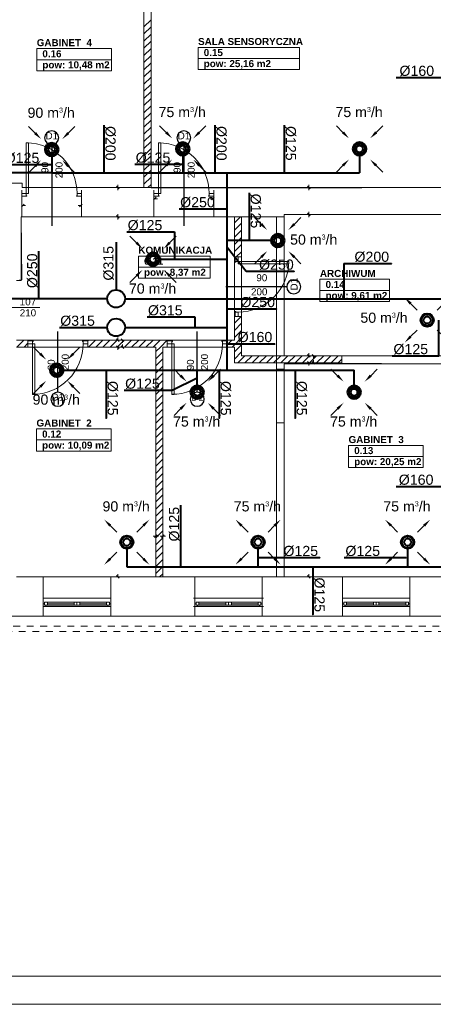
# Model space of a CAD drawing. Header units: millimetres. Extents: x 178516 to 426772, y -178579 to -115871.
# Tile 23 of 256: x 225362 to 232700, y -146315 to -128816. Entities that reach past the tile are written whole.
import ezdxf
from ezdxf.enums import TextEntityAlignment as Align

# ---------------------------------------------------------------- set-up
doc = ezdxf.new("R2010")
doc.units = ezdxf.units.MM
doc.header["$MEASUREMENT"] = 0
doc.linetypes.add('Przerywana', pattern=[240, 120, -120])
doc.layers.get('0').update_dxf_attribs({"color": 252, "lineweight": 5})
doc.layers.add('HVAC_exhaust_W1', color=7, linetype='Continuous', lineweight=50, true_color=0xd10000)
for name, color, linetype, lineweight in [('HVAC_exhaust_W1.1', 30, 'Continuous', 50), ('IS_nawiew', 5, 'Continuous', 40), ('IS_wywiew', 1, 'Continuous', 40), ('Nowe_! NAZWY POM', 252, 'Continuous', 5), ('Nowe_! NAZWY POM_Nr_pióra__19', 252, 'Continuous', 5), ('Nowe_! Tabelka_Nr_pióra__19', 252, 'Continuous', 5), ('Nowe_! Tabelka_Nr_pióra__7', 252, 'Continuous', 5), ('Nowe_220-A Ściany', 252, 'Continuous', 5), ('Nowe_220-A Ściany_Nr_pióra__112', 252, 'Continuous', 5), ('Nowe_220-A Ściany_Nr_pióra__93', 252, 'Continuous', 5), ('Nowe_820-G Rysunki Obrazki_Nr_pióra__24', 252, 'Continuous', 5), ('Nowe_Drzwi ARCHICAD_Nr_pióra__168', 252, 'Continuous', 5), ('Nowe_Metryczki pomieszczeń ARCHICADa_Nr_pióra__13', 252, 'Continuous', 5), ('Nowe_Nowe_220(1)-A Ściany zewnętrzne_Nr_pióra__103', 252, 'Continuous', 5), ('Nowe_Nowe_220(1)-A Ściany zewnętrzne_Nr_pióra__57', 252, 'Continuous', 5), ('Nowe_Okna ARCHICADa_Nr_pióra__112', 252, 'Continuous', 5), ('Nowe_Okna ARCHICADa_Nr_pióra__23', 252, 'Continuous', 5), ('Nowe_Okna ARCHICADa_Nr_pióra__3', 252, 'Continuous', 5), ('Nowe_TABELKA_Nr_pióra__1', 252, 'Continuous', 5), ('Nowe_Znaczniki drzwi ARCHICADa', 252, 'Continuous', 5), ('Nowe_Znaczniki drzwi ARCHICADa_Nr_pióra__111', 252, 'Continuous', 5), ('Nowe_Znaczniki drzwi ARCHICADa_Nr_pióra__141', 252, 'Continuous', 5)]:
    doc.layers.add(name, color=color, linetype=linetype, lineweight=lineweight)
doc.styles.add('GENERATED_STYLE_1', font='arial.ttf')
doc.styles.add('GENERATED_STYLE_2', font='arialbd.ttf')
doc.styles.add('WE12', font='arial.ttf')
doc.styles.add('WE2', font='arial.ttf')

# ---------------------------------------------------------------- blocks, each defined once
blk = doc.blocks.new('KOMUNIKACJA_0.11_4', base_point=(228105, -133116))
at = {"layer": 'Nowe_Metryczki pomieszczeń ARCHICADa_Nr_pióra__13', "color": 7, "linetype": 'Continuous', "lineweight": 13}
for p, q in [((227468, -133018), (227468, -133411)), ((227468, -133018), (228742, -133018)), ((228742, -133018), (228742, -133411)), ((227468, -133214), (228742, -133214)), ((227468, -133411), (228742, -133411))]:
    blk.add_line(p, q, dxfattribs=at)
at = {"layer": 'Nowe_Metryczki pomieszczeń ARCHICADa_Nr_pióra__13', "color": 7, "lineweight": 13, "style": 'GENERATED_STYLE_2'}
for tag, p in [('ROOM_NAME', (227468, -132850)), ('ROOM_NUMBER', (227568, -133046)), ('ROOM_CALC_AREA', (227568, -133243))]:
    blk.add_attdef(tag, text='', height=125, dxfattribs=at).set_placement(p, align=Align.TOP_LEFT)
blk = doc.blocks.new('SALA SENSORYCZNA_0.15_5', base_point=(229427, -129407))
at = {"layer": 'Nowe_Metryczki pomieszczeń ARCHICADa_Nr_pióra__13', "color": 7, "linetype": 'Continuous', "lineweight": 13}
for p, q in [((228527, -129309), (228527, -129702)), ((228527, -129309), (230327, -129309)), ((230327, -129309), (230327, -129702)), ((228527, -129506), (230327, -129506)), ((228527, -129702), (230327, -129702))]:
    blk.add_line(p, q, dxfattribs=at)
at = {"layer": 'Nowe_Metryczki pomieszczeń ARCHICADa_Nr_pióra__13', "color": 7, "lineweight": 13, "style": 'GENERATED_STYLE_2'}
for tag, p in [('ROOM_NAME', (228527, -129141)), ('ROOM_NUMBER', (228627, -129338)), ('ROOM_CALC_AREA', (228627, -129534))]:
    blk.add_attdef(tag, text='', height=125, dxfattribs=at).set_placement(p, align=Align.TOP_LEFT)
blk = doc.blocks.new('ARCHIWUM_0.14_6', base_point=(231305, -133529))
at = {"layer": 'Nowe_Metryczki pomieszczeń ARCHICADa_Nr_pióra__13', "color": 7, "linetype": 'Continuous', "lineweight": 13}
for p, q in [((230689, -133430), (230689, -133823)), ((230689, -133430), (231921, -133430)), ((231921, -133430), (231921, -133823)), ((230689, -133627), (231921, -133627)), ((230689, -133823), (231921, -133823))]:
    blk.add_line(p, q, dxfattribs=at)
at = {"layer": 'Nowe_Metryczki pomieszczeń ARCHICADa_Nr_pióra__13', "color": 7, "lineweight": 13, "style": 'GENERATED_STYLE_2'}
for tag, p in [('ROOM_NAME', (230689, -133263)), ('ROOM_NUMBER', (230789, -133459)), ('ROOM_CALC_AREA', (230789, -133655))]:
    blk.add_attdef(tag, text='', height=125, dxfattribs=at).set_placement(p, align=Align.TOP_LEFT)
blk = doc.blocks.new('GABINET  4_0.16_10', base_point=(226327, -129428))
at = {"layer": 'Nowe_Metryczki pomieszczeń ARCHICADa_Nr_pióra__13', "color": 7, "linetype": 'Continuous', "lineweight": 13}
for p, q in [((225664, -129330), (225664, -129723)), ((225664, -129330), (226990, -129330)), ((226990, -129330), (226990, -129723)), ((225664, -129527), (226990, -129527)), ((225664, -129723), (226990, -129723))]:
    blk.add_line(p, q, dxfattribs=at)
at = {"layer": 'Nowe_Metryczki pomieszczeń ARCHICADa_Nr_pióra__13', "color": 7, "lineweight": 13, "style": 'GENERATED_STYLE_2'}
for tag, p in [('ROOM_NAME', (225664, -129162)), ('ROOM_NUMBER', (225764, -129359)), ('ROOM_CALC_AREA', (225764, -129555))]:
    blk.add_attdef(tag, text='', height=125, dxfattribs=at).set_placement(p, align=Align.TOP_LEFT)
blk = doc.blocks.new('GABINET  3_0.13_11', base_point=(231860, -136482))
at = {"layer": 'Nowe_Metryczki pomieszczeń ARCHICADa_Nr_pióra__13', "color": 7, "linetype": 'Continuous', "lineweight": 13}
for p, q in [((231197, -136383), (231197, -136776)), ((231197, -136383), (232523, -136383)), ((232523, -136383), (232523, -136776)), ((231197, -136580), (232523, -136580)), ((231197, -136776), (232523, -136776))]:
    blk.add_line(p, q, dxfattribs=at)
at = {"layer": 'Nowe_Metryczki pomieszczeń ARCHICADa_Nr_pióra__13', "color": 7, "lineweight": 13, "style": 'GENERATED_STYLE_2'}
for tag, p in [('ROOM_NAME', (231197, -136216)), ('ROOM_NUMBER', (231297, -136412)), ('ROOM_CALC_AREA', (231297, -136608))]:
    blk.add_attdef(tag, text='', height=125, dxfattribs=at).set_placement(p, align=Align.TOP_LEFT)
blk = doc.blocks.new('GABINET  2_0.12_12', base_point=(226322, -136188))
at = {"layer": 'Nowe_Metryczki pomieszczeń ARCHICADa_Nr_pióra__13', "color": 7, "linetype": 'Continuous', "lineweight": 13}
for p, q in [((225659, -136090), (225659, -136482)), ((225659, -136090), (226985, -136090)), ((226985, -136090), (226985, -136482)), ((225659, -136286), (226985, -136286)), ((225659, -136482), (226985, -136482))]:
    blk.add_line(p, q, dxfattribs=at)
at = {"layer": 'Nowe_Metryczki pomieszczeń ARCHICADa_Nr_pióra__13', "color": 7, "lineweight": 13, "style": 'GENERATED_STYLE_2'}
for tag, p in [('ROOM_NAME', (225659, -135922)), ('ROOM_NUMBER', (225759, -136118)), ('ROOM_CALC_AREA', (225759, -136315))]:
    blk.add_attdef(tag, text='', height=125, dxfattribs=at).set_placement(p, align=Align.TOP_LEFT)
blk = doc.blocks.new('D Marker 11_19')
at = {"layer": 'Nowe_Znaczniki drzwi ARCHICADa_Nr_pióra__111', "color": 7, "linetype": 'Continuous', "lineweight": 25}
blk.add_line((0, 802), (0, -279), dxfattribs=at)
at = {"layer": 'Nowe_Znaczniki drzwi ARCHICADa_Nr_pióra__141', "color": 7, "linetype": 'Continuous', "lineweight": 25}
for start, end in [(0, 180), (180, 0)]:
    blk.add_arc((0, 927), 125, start, end, dxfattribs=at)
at = {"layer": 'Nowe_Znaczniki drzwi ARCHICADa_Nr_pióra__141', "color": 7, "lineweight": 25, "style": 'GENERATED_STYLE_1'}
for tag, rotation, p in [('AC_MarkerText_4', 90, (-20, 305)), ('AC_WIDO_B_SIZE', 90, (230, 210)), ('AC_MarkerText_1', 180, (109, 1076))]:
    blk.add_attdef(tag, text='', height=125, rotation=rotation, dxfattribs=at).set_placement(p, align=Align.BOTTOM_LEFT)
blk = doc.blocks.new('D Marker 11_21')
at = {"layer": 'Nowe_Znaczniki drzwi ARCHICADa_Nr_pióra__111', "color": 7, "linetype": 'Continuous', "lineweight": 25}
blk.add_line((0, -1282), (0, 154), dxfattribs=at)
at = {"layer": 'Nowe_Znaczniki drzwi ARCHICADa_Nr_pióra__141', "color": 7, "linetype": 'Continuous', "lineweight": 25}
for start, end in [(0, 180), (180, 0)]:
    blk.add_arc((0, -1407), 125, start, end, dxfattribs=at)
at = {"layer": 'Nowe_Znaczniki drzwi ARCHICADa_Nr_pióra__141', "color": 7, "lineweight": 25, "style": 'GENERATED_STYLE_1'}
for tag, rotation, p in [('AC_WIDO_B_SIZE', 270, (-230, -608)), ('AC_MarkerText_4', 270, (20, -703)), ('AC_MarkerText_1', 180, (109, -1259))]:
    blk.add_attdef(tag, text='', height=125, rotation=rotation, dxfattribs=at).set_placement(p, align=Align.BOTTOM_LEFT)
blk = doc.blocks.new('podkład 20251118')
at = {"color": 252, "linetype": 'Continuous', "lineweight": 5}
for p, q in [((227103, -131800), (227103, -131752)), ((230492, -131800), (230492, -131752)), ((227127, -131823), (227079, -131776)), ((227079, -131776), (227127, -131823)), ((227103, -131800), (227103, -131847)), ((230516, -131823), (230468, -131776)), ((230468, -131776), (230516, -131823)), ((230492, -131800), (230492, -131847)), ((225439, -132095), (225391, -132143)), ((225415, -132119), (225462, -132119)), ((226444, -132119), (226396, -132119)), ((226420, -132143), (226467, -132095)), ((227782, -131973), (227735, -132020)), ((227758, -131997), (227806, -131997)), ((228788, -131997), (228740, -131997)), ((228764, -132020), (228812, -131973)), ((227127, -132343), (227079, -132296)), ((227079, -132296), (227127, -132343)), ((227103, -132320), (227103, -132272)), ((230516, -132303), (230468, -132256)), ((230468, -132256), (230516, -132303)), ((230492, -132280), (230492, -132232)), ((230492, -132280), (230492, -132327)), ((227103, -132320), (227103, -132367)), ((227079, -134486), (227127, -134533)), ((227103, -134510), (227103, -134462)), ((227210, -134533), (227163, -134486)), ((227187, -134510), (227187, -134557)), ((227127, -134658), (227079, -134611)), ((227103, -134635), (227103, -134682)), ((227163, -134611), (227210, -134658)), ((227187, -134635), (227187, -134587)), ((230492, -134790), (230492, -134742)), ((230468, -134766), (230516, -134813)), ((230516, -134938), (230468, -134891)), ((230492, -134915), (230492, -134962)), ((230599, -134813), (230552, -134766)), ((230552, -134891), (230599, -134938)), ((230576, -134790), (230576, -134837)), ((230576, -134915), (230576, -134867)), ((227776, -137997), (227729, -137997)), ((227752, -138021), (227800, -137973)), ((227800, -137973), (227752, -138021)), ((227776, -137997), (227824, -137997)), ((227901, -137997), (227854, -137997)), ((227877, -138021), (227925, -137973)), ((227925, -137973), (227877, -138021)), ((227901, -137997), (227949, -137997)), ((227079, -138696), (227127, -138743)), ((227103, -138720), (227103, -138672)), ((230468, -138696), (230516, -138743)), ((230492, -138720), (230492, -138672))]:
    blk.add_line(p, q, dxfattribs=at)
at = {"layer": 'Nowe_! NAZWY POM_Nr_pióra__19', "color": 252, "linetype": 'Continuous', "lineweight": 5}
for p, q in [((227567, -131488), (227567, -127140)), ((227692, -127140), (227692, -131805)), ((227567, -131800), (227567, -131488)), ((225317, -131720), (225405, -131720)), ((225405, -131720), (225405, -131800)), ((225405, -131800), (227567, -131800)), ((227692, -131805), (231432, -131805)), ((231432, -131805), (231432, -131800)), ((231432, -131800), (233087, -131800)), ((231434, -132280), (230057, -132280)), ((230057, -132280), (230057, -132320)), ((233137, -132280), (231434, -132280)), ((229172, -132320), (225387, -132320)), ((225387, -132320), (225401, -133439)), ((229172, -134510), (229172, -132320)), ((230057, -132320), (229297, -132320)), ((229297, -132320), (229297, -134790)), ((225401, -133439), (225307, -133450)), ((225307, -134510), (227045, -134510)), ((227045, -134510), (229172, -134510)), ((227776, -134635), (225307, -134635)), ((227776, -138720), (227776, -134635)), ((229176, -134635), (227901, -134635)), ((227901, -134635), (227901, -138720)), ((229176, -134915), (229176, -134635)), ((233137, -134930), (229176, -134915)), ((229297, -134790), (233137, -134790)), ((225307, -138720), (227776, -138720)), ((227901, -138720), (233137, -138720))]:
    blk.add_line(p, q, dxfattribs=at)
at = {"layer": 'Nowe_! Tabelka_Nr_pióra__19', "color": 252, "linetype": 'Continuous', "lineweight": 5}
blk.add_line((204754, -146315), (246754, -146315), dxfattribs=at)
at = {"layer": 'Nowe_! Tabelka_Nr_pióra__7', "color": 252, "linetype": 'Continuous', "lineweight": 5}
blk.add_line((206754, -145815), (246254, -145815), dxfattribs=at)
at = {"layer": 'Nowe_220-A Ściany', "color": 252, "linetype": 'Continuous', "lineweight": 5}
for p, q in [((227567, -128942), (227692, -128817)), ((227567, -129069), (227692, -128944)), ((227567, -129197), (227692, -129072)), ((227567, -129324), (227692, -129199)), ((227567, -129451), (227692, -129326)), ((227567, -129579), (227692, -129454)), ((227567, -129706), (227692, -129581)), ((227567, -129833), (227692, -129708)), ((227567, -129960), (227692, -129835)), ((227567, -130088), (227692, -129963)), ((227567, -130215), (227692, -130090)), ((227567, -130342), (227692, -130217)), ((227567, -130469), (227692, -130344)), ((227567, -130597), (227692, -130472)), ((227567, -130724), (227692, -130599)), ((227567, -130851), (227692, -130726)), ((227567, -130979), (227692, -130854)), ((227567, -131106), (227692, -130981)), ((227567, -131233), (227692, -131108)), ((227567, -131360), (227692, -131235)), ((227567, -131488), (227692, -131363)), ((227567, -131615), (227692, -131490)), ((227567, -131742), (227692, -131617)), ((227637, -131800), (227692, -131745)), ((229172, -132428), (229281, -132320)), ((229172, -132556), (229297, -132431)), ((229172, -132683), (229297, -132558)), ((229172, -132810), (229297, -132685)), ((229172, -132937), (229297, -132812)), ((229204, -133033), (229297, -132940)), ((229172, -134210), (229289, -134093)), ((229172, -134337), (229297, -134212)), ((229172, -134465), (229297, -134340)), ((225311, -134635), (225436, -134510)), ((225438, -134635), (225508, -134565)), ((226568, -134523), (226582, -134510)), ((226584, -134635), (226709, -134510)), ((226711, -134635), (226836, -134510)), ((226838, -134635), (226963, -134510)), ((226966, -134635), (227091, -134510)), ((227093, -134635), (227218, -134510)), ((227220, -134635), (227345, -134510)), ((227348, -134635), (227473, -134510)), ((227475, -134635), (227600, -134510)), ((227602, -134635), (227727, -134510)), ((227729, -134635), (227854, -134510)), ((227857, -134635), (227981, -134510)), ((229041, -134596), (229127, -134510)), ((229172, -134592), (229297, -134467)), ((227776, -134715), (227857, -134635)), ((227776, -134842), (227901, -134717)), ((229129, -134635), (229172, -134592)), ((229172, -134719), (229297, -134594)), ((229172, -134847), (229297, -134722)), ((227776, -134970), (227901, -134845)), ((229231, -134915), (229356, -134790)), ((229359, -134915), (229484, -134790)), ((229486, -134915), (229611, -134790)), ((229613, -134915), (229738, -134790)), ((229740, -134915), (229865, -134790)), ((229868, -134915), (229993, -134790)), ((229995, -134915), (230120, -134790)), ((230122, -134915), (230247, -134790)), ((230250, -134915), (230375, -134790)), ((230377, -134915), (230502, -134790)), ((230504, -134915), (230629, -134790)), ((230631, -134915), (230756, -134790)), ((230759, -134915), (230884, -134790)), ((230886, -134915), (231011, -134790)), ((231013, -134915), (231077, -134851)), ((227776, -135097), (227901, -134972)), ((227776, -135224), (227901, -135099)), ((227776, -135351), (227901, -135226)), ((227776, -135479), (227901, -135354)), ((227776, -135606), (227901, -135481)), ((227776, -135733), (227901, -135608)), ((227776, -135861), (227901, -135736)), ((227776, -135988), (227901, -135863)), ((227776, -136115), (227901, -135990)), ((227776, -136242), (227901, -136117)), ((227776, -136370), (227901, -136245)), ((227776, -136497), (227901, -136372)), ((227776, -136624), (227901, -136499)), ((227776, -136751), (227901, -136626)), ((227776, -136879), (227901, -136754)), ((227776, -137006), (227901, -136881)), ((227776, -137133), (227901, -137008)), ((227776, -137261), (227901, -137136)), ((227776, -137388), (227901, -137263)), ((227776, -137515), (227901, -137390)), ((227776, -137642), (227901, -137517)), ((227776, -137770), (227901, -137645)), ((227776, -137897), (227901, -137772)), ((227776, -138024), (227901, -137899)), ((227776, -138152), (227901, -138027)), ((227776, -138279), (227901, -138154)), ((227776, -138406), (227901, -138281)), ((227776, -138533), (227901, -138408)), ((227776, -138661), (227901, -138536)), ((227845, -138720), (227901, -138663))]:
    blk.add_line(p, q, dxfattribs=at)
at = {"layer": 'Nowe_220-A Ściany_Nr_pióra__112', "color": 252, "linetype": 'Continuous', "lineweight": 5}
for p, q in [((225777, -139096), (225777, -139196)), ((226977, -139096), (226977, -139196)), ((228467, -139096), (228447, -139096)), ((228467, -139096), (228467, -139196)), ((229667, -139096), (229667, -139196)), ((229687, -139096), (229667, -139096)), ((231087, -139096), (231087, -139196)), ((232287, -139096), (232287, -139196)), ((225777, -139196), (225777, -139246)), ((226977, -139196), (226977, -139246)), ((228447, -139246), (228467, -139246)), ((228467, -139196), (228467, -139246)), ((229667, -139196), (229667, -139246)), ((229667, -139246), (229687, -139246)), ((231087, -139196), (231087, -139246)), ((232287, -139196), (232287, -139246))]:
    blk.add_line(p, q, dxfattribs=at)
at = {"layer": 'Nowe_220-A Ściany_Nr_pióra__93', "color": 252, "linetype": 'Continuous', "lineweight": 5}
for p, q in [((227567, -127140), (227567, -131800)), ((227692, -131800), (227692, -127140)), ((225399, -131844), (225399, -131904)), ((225399, -131904), (225399, -131954)), ((226459, -131844), (226459, -131904)), ((226459, -131904), (226459, -131954)), ((227567, -131800), (227692, -131800)), ((227744, -131844), (227744, -131904)), ((227744, -131904), (227744, -131954)), ((228804, -131844), (228804, -131904)), ((228804, -131904), (228804, -131954)), ((225399, -131954), (225399, -132324)), ((226459, -131954), (226459, -132324)), ((227744, -131954), (227744, -132324)), ((228804, -131954), (228804, -132324)), ((229172, -132320), (229172, -133033)), ((229297, -132320), (229172, -132320)), ((229297, -133033), (229297, -132320)), ((229187, -133033), (229172, -133033)), ((229237, -133033), (229187, -133033)), ((229297, -133033), (229237, -133033)), ((229187, -134093), (229172, -134093)), ((229172, -134093), (229172, -134510)), ((229237, -134093), (229187, -134093)), ((229297, -134093), (229237, -134093)), ((229297, -134790), (229297, -134093)), ((225508, -134510), (225307, -134510)), ((225508, -134525), (225508, -134510)), ((225508, -134575), (225508, -134525)), ((226568, -134525), (226568, -134510)), ((227981, -134510), (226568, -134510)), ((226568, -134575), (226568, -134525)), ((227981, -134525), (227981, -134510)), ((227981, -134575), (227981, -134525)), ((229041, -134525), (229041, -134510)), ((229172, -134510), (229041, -134510)), ((229041, -134575), (229041, -134525)), ((225307, -134635), (225508, -134635)), ((225508, -134635), (225508, -134575)), ((226568, -134635), (226568, -134575)), ((226568, -134635), (227776, -134635)), ((227776, -134635), (227776, -138720)), ((227901, -138720), (227901, -134635)), ((227901, -134635), (227981, -134635)), ((227981, -134635), (227981, -134575)), ((229041, -134635), (229041, -134575)), ((229041, -134635), (229172, -134635)), ((229172, -134635), (229172, -134915)), ((229172, -134915), (231077, -134915)), ((231077, -134790), (229297, -134790)), ((231077, -134915), (231077, -134790)), ((227776, -138720), (227901, -138720))]:
    blk.add_line(p, q, dxfattribs=at)
at = {"layer": 'Nowe_820-G Rysunki Obrazki_Nr_pióra__24', "color": 7, "linetype": 'Continuous', "lineweight": 15}
blk.add_line((224518, -133934), (225717, -133934), dxfattribs=at)
at = {"layer": 'Nowe_Drzwi ARCHICAD_Nr_pióra__168', "color": 252, "linetype": 'Continuous', "lineweight": 5}
for p, q in [((225479, -131004), (225519, -131004)), ((225479, -131904), (225479, -131004)), ((225519, -131004), (225519, -131904)), ((227824, -131004), (227864, -131004)), ((227824, -131904), (227824, -131004)), ((227864, -131004), (227864, -131904)), ((225399, -131954), (225399, -131904)), ((225399, -131904), (225479, -131904)), ((225399, -131904), (225399, -131954)), ((225479, -131904), (225479, -131944)), ((225519, -131904), (225479, -131904)), ((225479, -131944), (225489, -131944)), ((225489, -131944), (225489, -131954)), ((226369, -131954), (226369, -131944)), ((226369, -131944), (226379, -131944)), ((226379, -131944), (226379, -131904)), ((226379, -131904), (226459, -131904)), ((226459, -131904), (226459, -131954)), ((226459, -131904), (226459, -131954)), ((227744, -131954), (227744, -131904)), ((227744, -131904), (227824, -131904)), ((227744, -131904), (227744, -131954)), ((227824, -131904), (227824, -131944)), ((227864, -131904), (227824, -131904)), ((227824, -131944), (227834, -131944)), ((227834, -131944), (227834, -131954)), ((228714, -131954), (228714, -131944)), ((228714, -131944), (228724, -131944)), ((228724, -131944), (228724, -131904)), ((228724, -131904), (228804, -131904)), ((228804, -131904), (228804, -131954)), ((228804, -131904), (228804, -131954)), ((225479, -131954), (225399, -131954)), ((225489, -131954), (225479, -131954)), ((226379, -131954), (226369, -131954)), ((226459, -131954), (226379, -131954)), ((227824, -131954), (227744, -131954)), ((227834, -131954), (227824, -131954)), ((228724, -131954), (228714, -131954)), ((228804, -131954), (228724, -131954)), ((229187, -133113), (229187, -133033)), ((229187, -133033), (229237, -133033)), ((229237, -133033), (229187, -133033)), ((229187, -133123), (229187, -133113)), ((229197, -133123), (229187, -133123)), ((229237, -133113), (229197, -133113)), ((229197, -133113), (229197, -133123)), ((229237, -133033), (229237, -133113)), ((229237, -133153), (229237, -133113)), ((229237, -133113), (230137, -133113)), ((230137, -133153), (229237, -133153)), ((230137, -133113), (230137, -133153)), ((229187, -134013), (229187, -134003)), ((229187, -134003), (229197, -134003)), ((229187, -134093), (229187, -134013)), ((229197, -134003), (229197, -134013)), ((229197, -134013), (229237, -134013)), ((229237, -134013), (229237, -134093)), ((229237, -134093), (229187, -134093)), ((229237, -134093), (229187, -134093)), ((225588, -134525), (225508, -134525)), ((225508, -134525), (225508, -134575)), ((225508, -134575), (225508, -134525)), ((225598, -134525), (225588, -134525)), ((225588, -134575), (225588, -134535)), ((225588, -134535), (225598, -134535)), ((225598, -134535), (225598, -134525)), ((226488, -134525), (226478, -134525)), ((226478, -134525), (226478, -134535)), ((226478, -134535), (226488, -134535)), ((226568, -134525), (226488, -134525)), ((226488, -134535), (226488, -134575)), ((226568, -134575), (226568, -134525)), ((226568, -134575), (226568, -134525)), ((228061, -134525), (227981, -134525)), ((227981, -134525), (227981, -134575)), ((227981, -134575), (227981, -134525)), ((228071, -134525), (228061, -134525)), ((228061, -134575), (228061, -134535)), ((228061, -134535), (228071, -134535)), ((228071, -134535), (228071, -134525)), ((228961, -134525), (228951, -134525)), ((228951, -134525), (228951, -134535)), ((228951, -134535), (228961, -134535)), ((229041, -134525), (228961, -134525)), ((228961, -134535), (228961, -134575)), ((229041, -134575), (229041, -134525)), ((229041, -134575), (229041, -134525)), ((225508, -134575), (225588, -134575)), ((225628, -134575), (225588, -134575)), ((225588, -134575), (225588, -135475)), ((225628, -135475), (225628, -134575)), ((226488, -134575), (226568, -134575)), ((227981, -134575), (228061, -134575)), ((228101, -134575), (228061, -134575)), ((228061, -134575), (228061, -135475)), ((228101, -135475), (228101, -134575)), ((228961, -134575), (229041, -134575)), ((225588, -135475), (225628, -135475)), ((228061, -135475), (228101, -135475))]:
    blk.add_line(p, q, dxfattribs=at)
at = {"layer": 'Nowe_Drzwi ARCHICAD_Nr_pióra__168', "color": 252, "linetype": 'Continuous', "lineweight": 5, "extrusion": (0, 0, -1)}
for centre, major_axis, start_param, end_param in [((225479, -131904), (636, 636), -0.785398, 0.785398), ((227824, -131904), (636, 636), -0.785398, 0.785398), ((229237, -133113), (-636, 636), 2.356194, 3.926991)]:
    blk.add_ellipse(centre, major_axis=major_axis, ratio=1, start_param=start_param, end_param=end_param, dxfattribs=at)
at = {"layer": 'Nowe_Drzwi ARCHICAD_Nr_pióra__168', "color": 252, "linetype": 'Continuous', "lineweight": 5}
for centre in [(225588, -134575), (228061, -134575)]:
    blk.add_ellipse(centre, major_axis=(-636, 636), ratio=1, start_param=2.356194, end_param=3.926991, dxfattribs=at)
at = {"layer": 'Nowe_Nowe_220(1)-A Ściany zewnętrzne_Nr_pióra__103', "color": 252, "linetype": 'Przerywana', "lineweight": 5}
for p, q in [((234007, -139592), (212537, -139592)), ((234107, -139692), (212437, -139692))]:
    blk.add_line(p, q, dxfattribs=at)
at = {"layer": 'Nowe_Nowe_220(1)-A Ściany zewnętrzne_Nr_pióra__57', "color": 252, "linetype": 'Continuous', "lineweight": 5}
for p, q in [((224745, -131720), (225405, -131720)), ((225405, -131720), (225405, -131800)), ((225405, -131800), (233087, -131800)), ((233137, -132280), (230057, -132280)), ((230057, -134790), (230057, -132280)), ((225387, -132320), (229917, -132320)), ((225387, -132320), (225387, -133450)), ((229917, -138720), (229917, -132320)), ((225307, -133450), (225387, -133450)), ((233137, -134790), (230057, -134790)), ((231077, -134790), (231077, -134930)), ((229917, -135030), (230057, -135030)), ((230057, -138720), (230057, -134930)), ((233137, -134930), (230057, -134930)), ((229917, -135980), (230057, -135980)), ((229917, -138720), (229917, -138426)), ((229917, -138720), (229917, -138426)), ((225307, -138720), (229917, -138720)), ((225777, -139420), (225777, -138720)), ((225777, -139420), (225777, -138720)), ((226977, -139420), (226977, -138720)), ((228467, -139420), (228467, -138720)), ((229667, -139420), (229667, -138720)), ((233137, -138720), (230057, -138720)), ((231087, -139420), (231087, -138720)), ((232287, -139420), (232287, -138720)), ((225214, -139420), (233137, -139420))]:
    blk.add_line(p, q, dxfattribs=at)
at = {"layer": 'Nowe_Okna ARCHICADa_Nr_pióra__112', "color": 252, "linetype": 'Continuous', "lineweight": 5}
for p, q in [((225777, -139096), (225777, -139196)), ((226977, -139096), (226977, -139196)), ((228467, -139096), (228467, -139196)), ((229667, -139096), (229667, -139196)), ((231087, -139096), (231087, -139196)), ((232287, -139096), (232287, -139196)), ((225777, -139196), (225777, -139246)), ((225777, -139196), (225777, -139246)), ((226977, -139196), (226977, -139246)), ((226977, -139196), (226977, -139246)), ((228467, -139196), (228467, -139246)), ((228467, -139196), (228467, -139246)), ((229667, -139196), (229667, -139246)), ((229667, -139196), (229667, -139246)), ((231087, -139196), (231087, -139246)), ((231087, -139196), (231087, -139246)), ((232287, -139196), (232287, -139246)), ((232287, -139196), (232287, -139246))]:
    blk.add_line(p, q, dxfattribs=at)
at = {"layer": 'Nowe_Okna ARCHICADa_Nr_pióra__23', "color": 252, "linetype": 'Continuous', "lineweight": 5}
for p, q in [((225777, -139196), (225802, -139196)), ((225827, -139246), (225777, -139246)), ((225802, -139171), (225852, -139171)), ((225802, -139221), (225802, -139171)), ((225802, -139196), (225802, -139221)), ((225802, -139221), (225827, -139221)), ((225852, -139221), (225802, -139221)), ((225827, -139221), (225827, -139246)), ((225852, -139171), (225852, -139221)), ((225852, -139171), (226327, -139171)), ((225852, -139196), (226327, -139196)), ((226327, -139221), (225852, -139221)), ((226327, -139221), (226327, -139171)), ((226327, -139171), (226377, -139171)), ((226377, -139221), (226327, -139221)), ((226377, -139171), (226377, -139221)), ((226377, -139171), (226427, -139171)), ((226377, -139221), (226377, -139171)), ((226427, -139221), (226377, -139221)), ((226427, -139171), (226427, -139221)), ((226427, -139171), (226902, -139171)), ((226427, -139196), (226902, -139196)), ((226902, -139221), (226427, -139221)), ((226902, -139221), (226902, -139171)), ((226902, -139171), (226952, -139171)), ((226952, -139221), (226902, -139221)), ((226927, -139246), (226927, -139221)), ((226927, -139221), (226952, -139221)), ((226977, -139246), (226927, -139246)), ((226952, -139171), (226952, -139221)), ((226952, -139221), (226952, -139196)), ((226952, -139196), (226977, -139196)), ((228467, -139196), (228492, -139196)), ((228517, -139246), (228467, -139246)), ((228492, -139171), (228542, -139171)), ((228492, -139221), (228492, -139171)), ((228492, -139196), (228492, -139221)), ((228492, -139221), (228517, -139221)), ((228542, -139221), (228492, -139221)), ((228517, -139221), (228517, -139246)), ((228542, -139171), (228542, -139221)), ((228542, -139171), (229017, -139171)), ((228542, -139196), (229017, -139196)), ((229017, -139221), (228542, -139221)), ((229017, -139221), (229017, -139171)), ((229017, -139171), (229067, -139171)), ((229067, -139221), (229017, -139221)), ((229067, -139171), (229067, -139221)), ((229067, -139171), (229117, -139171)), ((229067, -139221), (229067, -139171)), ((229117, -139221), (229067, -139221)), ((229117, -139171), (229117, -139221)), ((229117, -139171), (229592, -139171)), ((229117, -139196), (229592, -139196)), ((229592, -139221), (229117, -139221)), ((229592, -139221), (229592, -139171)), ((229592, -139171), (229642, -139171)), ((229642, -139221), (229592, -139221)), ((229617, -139246), (229617, -139221)), ((229617, -139221), (229642, -139221)), ((229667, -139246), (229617, -139246)), ((229642, -139171), (229642, -139221)), ((229642, -139221), (229642, -139196)), ((229642, -139196), (229667, -139196)), ((231087, -139196), (231112, -139196)), ((231137, -139246), (231087, -139246)), ((231112, -139171), (231162, -139171)), ((231112, -139221), (231112, -139171)), ((231112, -139196), (231112, -139221)), ((231112, -139221), (231137, -139221)), ((231162, -139221), (231112, -139221)), ((231137, -139221), (231137, -139246)), ((231162, -139171), (231162, -139221)), ((231162, -139171), (231637, -139171)), ((231162, -139196), (231637, -139196)), ((231637, -139221), (231162, -139221)), ((231637, -139221), (231637, -139171)), ((231637, -139171), (231687, -139171)), ((231687, -139221), (231637, -139221)), ((231687, -139171), (231687, -139221)), ((231687, -139171), (231737, -139171)), ((231687, -139221), (231687, -139171)), ((231737, -139221), (231687, -139221)), ((231737, -139171), (231737, -139221)), ((231737, -139171), (232212, -139171)), ((231737, -139196), (232212, -139196)), ((232212, -139221), (231737, -139221)), ((232212, -139221), (232212, -139171)), ((232212, -139171), (232262, -139171)), ((232262, -139221), (232212, -139221)), ((232237, -139246), (232237, -139221)), ((232237, -139221), (232262, -139221)), ((232287, -139246), (232237, -139246)), ((232262, -139171), (232262, -139221)), ((232262, -139221), (232262, -139196)), ((232262, -139196), (232287, -139196))]:
    blk.add_line(p, q, dxfattribs=at)
at = {"layer": 'Nowe_Okna ARCHICADa_Nr_pióra__3', "color": 252, "linetype": 'Continuous', "lineweight": 5}
for p, q in [((225777, -139096), (226977, -139096)), ((228467, -139096), (229667, -139096)), ((231087, -139096), (232287, -139096)), ((225777, -139246), (226977, -139246)), ((226377, -139246), (225827, -139246)), ((225852, -139171), (226327, -139171)), ((226927, -139246), (226377, -139246)), ((226427, -139171), (226902, -139171)), ((228467, -139246), (229667, -139246)), ((229067, -139246), (228517, -139246)), ((228542, -139171), (229017, -139171)), ((229617, -139246), (229067, -139246)), ((229117, -139171), (229592, -139171)), ((231087, -139246), (232287, -139246)), ((231687, -139246), (231137, -139246)), ((231162, -139171), (231637, -139171)), ((232237, -139246), (231687, -139246)), ((231737, -139171), (232212, -139171))]:
    blk.add_line(p, q, dxfattribs=at)
at = {"layer": 'Nowe_! NAZWY POM', "color": 7, "linetype": 'Continuous', "lineweight": 13}
for name, p, values in [('SALA SENSORYCZNA_0.15_5', (229427, -129407), {'ROOM_NAME': 'SALA SENSORYCZNA', 'ROOM_NUMBER': '0.15', 'ROOM_CALC_AREA': 'pow: 25,16 m2'}), ('GABINET  4_0.16_10', (226327, -129428), {'ROOM_NAME': 'GABINET  4', 'ROOM_NUMBER': '0.16', 'ROOM_CALC_AREA': 'pow: 10,48 m2'}), ('KOMUNIKACJA_0.11_4', (228105, -133116), {'ROOM_NAME': 'KOMUNIKACJA', 'ROOM_NUMBER': '0.11', 'ROOM_CALC_AREA': 'pow: 8,37 m2'}), ('ARCHIWUM_0.14_6', (231305, -133529), {'ROOM_NAME': 'ARCHIWUM', 'ROOM_NUMBER': '0.14', 'ROOM_CALC_AREA': 'pow: 9,61 m2'}), ('GABINET  2_0.12_12', (226322, -136188), {'ROOM_NAME': 'GABINET  2', 'ROOM_NUMBER': '0.12', 'ROOM_CALC_AREA': 'pow: 10,09 m2'}), ('GABINET  3_0.13_11', (231860, -136482), {'ROOM_NAME': 'GABINET  3', 'ROOM_NUMBER': '0.13', 'ROOM_CALC_AREA': 'pow: 20,25 m2'})]:
    blk.add_blockref(name, p, dxfattribs=at).add_auto_attribs(values)
at = {"layer": 'Nowe_Znaczniki drzwi ARCHICADa', "color": 7, "linetype": 'Continuous', "lineweight": 25}
ref = blk.add_blockref('D Marker 11_21', (225929, -132324), dxfattribs=dict(at, rotation=180))
ref.add_attrib('AC_MarkerText_1', 'D1', dxfattribs={"layer": 'Nowe_Znaczniki drzwi ARCHICADa_Nr_pióra__141', "color": 7, "lineweight": 25, "height": 125, "rotation": 360, "style": 'GENERATED_STYLE_1'}).set_placement((225820, -130979), align=Align.BOTTOM_LEFT)
ref.add_attrib('AC_MarkerText_4', '90', dxfattribs={"layer": 'Nowe_Znaczniki drzwi ARCHICADa_Nr_pióra__141', "color": 7, "lineweight": 25, "height": 125, "rotation": 90, "style": 'GENERATED_STYLE_1'}).set_placement((225909, -131539), align=Align.BOTTOM_LEFT)
ref.add_attrib('AC_WIDO_B_SIZE', '200', dxfattribs={"layer": 'Nowe_Znaczniki drzwi ARCHICADa_Nr_pióra__141', "color": 7, "lineweight": 25, "height": 125, "rotation": 90, "style": 'GENERATED_STYLE_1'}).set_placement((226159, -131634), align=Align.BOTTOM_LEFT)
ref = blk.add_blockref('D Marker 11_21', (228274, -132324), dxfattribs=dict(at, rotation=180))
ref.add_attrib('AC_MarkerText_1', 'D1', dxfattribs={"layer": 'Nowe_Znaczniki drzwi ARCHICADa_Nr_pióra__141', "color": 7, "lineweight": 25, "height": 125, "rotation": 360, "style": 'GENERATED_STYLE_1'}).set_placement((228165, -130979), align=Align.BOTTOM_LEFT)
ref.add_attrib('AC_MarkerText_4', '90', dxfattribs={"layer": 'Nowe_Znaczniki drzwi ARCHICADa_Nr_pióra__141', "color": 7, "lineweight": 25, "height": 125, "rotation": 90, "style": 'GENERATED_STYLE_1'}).set_placement((228254, -131539), align=Align.BOTTOM_LEFT)
ref.add_attrib('AC_WIDO_B_SIZE', '200', dxfattribs={"layer": 'Nowe_Znaczniki drzwi ARCHICADa_Nr_pióra__141', "color": 7, "lineweight": 25, "height": 125, "rotation": 90, "style": 'GENERATED_STYLE_1'}).set_placement((228504, -131634), align=Align.BOTTOM_LEFT)
ref = blk.add_blockref('D Marker 11_19', (229297, -133563), dxfattribs=dict(at, rotation=270))
ref.add_attrib('AC_MarkerText_1', 'D1', dxfattribs={"layer": 'Nowe_Znaczniki drzwi ARCHICADa_Nr_pióra__141', "color": 7, "lineweight": 25, "height": 125, "rotation": 90, "style": 'GENERATED_STYLE_1'}).set_placement((230330, -133629), align=Align.BOTTOM_LEFT)
ref.add_attrib('AC_MarkerText_4', '90', dxfattribs={"layer": 'Nowe_Znaczniki drzwi ARCHICADa_Nr_pióra__141', "color": 7, "lineweight": 25, "height": 125, "rotation": 360, "style": 'GENERATED_STYLE_1'}).set_placement((229561, -133502), align=Align.BOTTOM_LEFT)
ref.add_attrib('AC_WIDO_B_SIZE', '200', dxfattribs={"layer": 'Nowe_Znaczniki drzwi ARCHICADa_Nr_pióra__141', "color": 7, "lineweight": 25, "height": 125, "rotation": 360, "style": 'GENERATED_STYLE_1'}).set_placement((229466, -133752), align=Align.BOTTOM_LEFT)
ref = blk.add_blockref('D Marker 11_19', (226038, -134635), dxfattribs=dict(at, rotation=180))
ref.add_attrib('AC_MarkerText_1', 'D1', dxfattribs={"layer": 'Nowe_Znaczniki drzwi ARCHICADa_Nr_pióra__141', "color": 7, "lineweight": 25, "height": 125, "rotation": 360, "style": 'GENERATED_STYLE_1'}).set_placement((225929, -135624), align=Align.BOTTOM_LEFT)
ref.add_attrib('AC_MarkerText_4', '90', dxfattribs={"layer": 'Nowe_Znaczniki drzwi ARCHICADa_Nr_pióra__141', "color": 7, "lineweight": 25, "height": 125, "rotation": 90, "style": 'GENERATED_STYLE_1'}).set_placement((226019, -135047), align=Align.BOTTOM_LEFT)
ref.add_attrib('AC_WIDO_B_SIZE', '200', dxfattribs={"layer": 'Nowe_Znaczniki drzwi ARCHICADa_Nr_pióra__141', "color": 7, "lineweight": 25, "height": 125, "rotation": 90, "style": 'GENERATED_STYLE_1'}).set_placement((226269, -135047), align=Align.BOTTOM_LEFT)
ref = blk.add_blockref('D Marker 11_19', (228511, -134635), dxfattribs=dict(at, rotation=180))
ref.add_attrib('AC_MarkerText_1', 'D1', dxfattribs={"layer": 'Nowe_Znaczniki drzwi ARCHICADa_Nr_pióra__141', "color": 7, "lineweight": 25, "height": 125, "rotation": 360, "style": 'GENERATED_STYLE_1'}).set_placement((228402, -135624), align=Align.BOTTOM_LEFT)
ref.add_attrib('AC_MarkerText_4', '90', dxfattribs={"layer": 'Nowe_Znaczniki drzwi ARCHICADa_Nr_pióra__141', "color": 7, "lineweight": 25, "height": 125, "rotation": 90, "style": 'GENERATED_STYLE_1'}).set_placement((228491, -135047), align=Align.BOTTOM_LEFT)
ref.add_attrib('AC_WIDO_B_SIZE', '200', dxfattribs={"layer": 'Nowe_Znaczniki drzwi ARCHICADa_Nr_pióra__141', "color": 7, "lineweight": 25, "height": 125, "rotation": 90, "style": 'GENERATED_STYLE_1'}).set_placement((228741, -135047), align=Align.BOTTOM_LEFT)
at = {"layer": 'Nowe_TABELKA_Nr_pióra__1', "color": 252, "lineweight": 5, "style": 'GENERATED_STYLE_1'}
for s, p in [('107', (225362, -133892)), ('210', (225362, -134088))]:
    blk.add_text(s, height=125, dxfattribs=at).set_placement(p)
blk = doc.blocks.new('NAW')
at = {"layer": 'IS_nawiew', "lineweight": 20}
for p, q in [((656012824.7, 558967268.9, -2), (656012836.3, 558967257.2, -2)), ((656012824.7, 558967268.9, -2), (656012836.3, 558967257.2, -2)), ((656012883.5, 558967268.9, -2), (656012871.8, 558967257.2, -2)), ((656012883.5, 558967268.9, -2), (656012871.8, 558967257.2, -2)), ((656012824.7, 558967210, -2), (656012836.3, 558967221.6, -2)), ((656012824.7, 558967210, -2), (656012836.3, 558967221.6, -2)), ((656012883.5, 558967210, -2), (656012871.8, 558967221.6, -2)), ((656012883.5, 558967210, -2), (656012871.8, 558967221.6, -2))]:
    blk.add_line(p, q, dxfattribs=at)
at = {"layer": 'IS_nawiew'}
for centre, radius in [((656012854.1, 558967239.4), 11.8), ((656012854.1, 558967239.4), 11.8), ((656012854.1, 558967239.4), 10), ((656012854.1, 558967239.4), 10), ((656012854.1, 558967239.4, 20), 6.25), ((656012854.1, 558967239.4, 20), 6.25)]:
    blk.add_circle(centre, radius, dxfattribs=at)
for points in [[(656012822.9, 558967267.1, -2), (656012814.1, 558967279.5, -2), (656012826.4, 558967270.6, -2)], [(656012822.9, 558967267.1, -2), (656012814.1, 558967279.5, -2), (656012826.4, 558967270.6, -2)], [(656012885.2, 558967267.1, -2), (656012894.1, 558967279.5, -2), (656012881.7, 558967270.6, -2)], [(656012885.2, 558967267.1, -2), (656012894.1, 558967279.5, -2), (656012881.7, 558967270.6, -2)], [(656012822.9, 558967211.7, -2), (656012814.1, 558967199.4, -2), (656012826.4, 558967208.2, -2)], [(656012822.9, 558967211.7, -2), (656012814.1, 558967199.4, -2), (656012826.4, 558967208.2, -2)], [(656012885.2, 558967211.7, -2), (656012894.1, 558967199.4, -2), (656012881.7, 558967208.2, -2)], [(656012885.2, 558967211.7, -2), (656012894.1, 558967199.4, -2), (656012881.7, 558967208.2, -2)]]:
    blk.add_solid(points, dxfattribs=at)
blk = doc.blocks.new('A$C9c2f266a')
at = {"layer": 'HVAC_exhaust_W1', "color": 1, "lineweight": 15}
blk.add_lwpolyline([(106, -106), (223, -223)], dxfattribs=at)
at = {"layer": 'HVAC_exhaust_W1', "color": 1}
blk.add_solid([(88, -124), (0, 0), (124, -88)], dxfattribs=at)
blk = doc.blocks.new('A$C3e16bd39')
at = {"layer": 'HVAC_exhaust_W1.1', "color": 1}
for centre, radius in [((0, 0), 118), ((0, 0), 100), ((0, 0, 200), 62.5)]:
    blk.add_circle(centre, radius, dxfattribs=at)
at = {"layer": 'HVAC_exhaust_W1', "rotation": 180}
blk.add_blockref('A$C9c2f266a', (-188, 188, -20), dxfattribs=at)
at = {"layer": 'HVAC_exhaust_W1', "xscale": -1, "rotation": 180}
blk.add_blockref('A$C9c2f266a', (188, 188, -20), dxfattribs=at)
at = {"layer": 'HVAC_exhaust_W1', "xscale": -1}
blk.add_blockref('A$C9c2f266a', (-188, -188, -20), dxfattribs=at)
at = {"layer": 'HVAC_exhaust_W1'}
blk.add_blockref('A$C9c2f266a', (188, -188, -20), dxfattribs=at)

msp = doc.modelspace()

# ---------------------------------------------------------------- linework, layer by layer
at = {"layer": 'IS_nawiew'}
for p, q in [((231113, -133147), (231113, -133775, -33)), ((226914, -133775), (223784, -133775)), ((227229, -133775), (232891, -133775)), ((227262, -138220), (227262, -138541)), ((229590, -138220), (229590, -138541)), ((232244, -138220), (232244, -138541)), ((227262, -138541), (232891, -138541))]:
    msp.add_line(p, q, dxfattribs=at)
for points in [[(232042, -129844), (232891, -129844), (232891, -129844)], [(227075, -132769), (227075, -133617), (227075, -133617)], [(225701, -133775), (225701, -132927), (225701, -132927)], [(231113, -133147), (231961, -133147), (231961, -133147)], [(231969, -134790), (232800, -134790), (232800, -134155)], [(232042, -137110), (232891, -137110), (232891, -137110)], [(228219, -138541), (228219, -137442), (228219, -137442)], [(229590, -138376), (230689, -138376), (230689, -138376)], [(231122, -138376), (232221, -138376), (232221, -138376)], [(230564, -138541), (230564, -139389), (230564, -139389)]]:
    msp.add_lwpolyline(points, dxfattribs=at)
msp.add_circle((227072, -133775), 158, dxfattribs=at)
at = {"layer": 'IS_wywiew'}
for p, q in [((225929, -131242), (225929, -131539)), ((228254, -131231), (228254, -131539)), ((231392, -131231), (231392, -131539)), ((225929, -131539), (219921, -131539)), ((225929, -131539), (231392, -131539)), ((229043, -135047), (229043, -131539)), ((228111, -132586), (228111, -133074)), ((229824, -132742), (229043, -132742)), ((229043, -132860), (229383, -133288)), ((227846, -133074), (229043, -133074)), ((228472, -134099), (228472, -134285)), ((227229, -134285), (229043, -134285)), ((226136, -135047), (231296, -135047)), ((228511, -135319), (228511, -135047)), ((231296, -135319), (231296, -135047)), ((228067, -135403, 3), (228511, -135183))]:
    msp.add_line(p, q, dxfattribs=at)
for points in [[(226854, -130691), (226854, -131539), (226854, -131539)], [(228823, -130691), (228823, -131539), (228823, -131539)], [(230055, -130691), (230055, -131539), (230055, -131539)], [(225081, -131391), (225929, -131391), (225929, -131391)], [(227405, -131385), (228254, -131385), (228254, -131385)], [(229433, -131893), (229433, -132742), (229433, -132742)], [(228194, -132178), (229043, -132178), (229043, -132178)], [(227263, -132586), (228111, -132586), (228111, -132586)], [(229383, -133288), (230231, -133288), (230231, -133288)], [(229043, -133953), (229917, -133953), (229917, -133953)], [(227623, -134099), (228472, -134099), (228472, -134099)], [(226066, -134285), (226914, -134285), (226914, -134285)], [(229041, -134575), (229889, -134575), (229889, -134575)], [(226895, -135047), (226895, -135896), (226895, -135896)], [(228900, -135047), (228900, -135896), (228900, -135896)], [(230249, -135047), (230249, -135896), (230249, -135896)]]:
    msp.add_lwpolyline(points, dxfattribs=at)
at = {"layer": 'IS_wywiew', "elevation": 3}
msp.add_lwpolyline([(227218, -135403), (228067, -135403), (228067, -135403)], dxfattribs=at)
at = {"layer": 'IS_wywiew'}
msp.add_circle((227072, -134285), 158, dxfattribs=at)

# ---------------------------------------------------------------- block references
msp.add_blockref('podkład 20251118', (0, 0))
at = {"layer": 'IS_nawiew', "xscale": 10, "yscale": 10, "zscale": 10}
for p in [(-6559895949, -5589806549), (-6559901279, -5589810496), (-6559898950, -5589810496), (-6559896296, -5589810496)]:
    msp.add_blockref('NAW', p, dxfattribs=at)
at = {"layer": 'IS_wywiew'}
for p in [(225929, -131125), (228254, -131113), (231392, -131113), (229941, -132742), (227728, -133074), (226019, -135047), (228511, -135437), (231296, -135437)]:
    msp.add_blockref('A$C3e16bd39', p, dxfattribs=at)

# ---------------------------------------------------------------- texts
at = {"layer": 'IS_nawiew', "char_height": 180, "width": 932.23, "attachment_point": 5, "style": 'WE12'}
for s, insert in [('%%C160', (232408, -129728)), ('%%C200', (231609, -133032)), ('%%C125', (232301, -134674)), ('%%C160', (232396, -136995)), ('%%C125', (230349, -138261)), ('%%C125', (231449, -138261))]:
    msp.add_mtext(s, dxfattribs=dict(at, insert=insert))
for s, insert, rotation in [('%%C250', (225586, -133279), 90), ('%%C315', (226939, -133145), 90), ('%%C125', (228104, -137782), 90), ('%%C125', (230679, -139037), 270)]:
    msp.add_mtext(s, dxfattribs=dict(at, insert=insert, rotation=rotation))
at = {"layer": 'IS_nawiew', "char_height": 180, "attachment_point": 5, "rotation": 359.9539, "style": 'WE2'}
for s, insert in [('50 m{\\A2;\\H0.5x;3}/h', (231826, -134114)), ('90 m{\\A2;\\H0.5x;3}/h', (227250, -137467)), ('75 m{\\A2;\\H0.5x;3}/h', (229579, -137467)), ('75 m{\\A2;\\H0.5x;3}/h', (232233, -137467))]:
    msp.add_mtext(s, dxfattribs=dict(at, insert=insert))
at = {"layer": 'IS_wywiew', "char_height": 180, "attachment_point": 5, "rotation": 359.9539, "style": 'WE2'}
for s, insert in [('90 m{\\A2;\\H0.5x;3}/h', (225920, -130471, -5380)), ('75 m{\\A2;\\H0.5x;3}/h', (228245, -130459, -5380)), ('75 m{\\A2;\\H0.5x;3}/h', (231384, -130459, -5380)), ('50 m{\\A2;\\H0.5x;3}/h', (230579, -132725, -5380)), ('70 m{\\A2;\\H0.5x;3}/h', (227719, -133596, -5380)), ('90 m{\\A2;\\H0.5x;3}/h', (226010, -135570, -5380)), ('75 m{\\A2;\\H0.5x;3}/h', (228502, -135959, -5380)), ('75 m{\\A2;\\H0.5x;3}/h', (231288, -135959, -5380))]:
    msp.add_mtext(s, dxfattribs=dict(at, insert=insert))
at = {"layer": 'IS_wywiew', "char_height": 180, "width": 932.23, "attachment_point": 5, "rotation": 270, "style": 'WE12'}
for s, insert in [('%%C200', (226969, -131013)), ('%%C200', (228939, -131013)), ('%%C125', (230170, -131013)), ('%%C125', (229548, -132215)), ('%%C125', (227010, -135544)), ('%%C125', (229015, -135544)), ('%%C125', (230365, -135544))]:
    msp.add_mtext(s, dxfattribs=dict(at, insert=insert))
at = {"layer": 'IS_wywiew', "char_height": 180, "width": 932.23, "attachment_point": 5, "style": 'WE12'}
for s, insert in [('%%C125', (225402, -131275)), ('%%C125', (227727, -131270)), ('%%C250', (228516, -132063)), ('%%C125', (227585, -132471)), ('%%C250', (229917, -133172)), ('%%C315', (227945, -133984)), ('%%C250', (229585, -133838)), ('%%C315', (226388, -134170)), ('%%C160', (229537, -134459)), ('%%C125', (227540, -135288, 3))]:
    msp.add_mtext(s, dxfattribs=dict(at, insert=insert))

doc.saveas('drawing.dxf')
